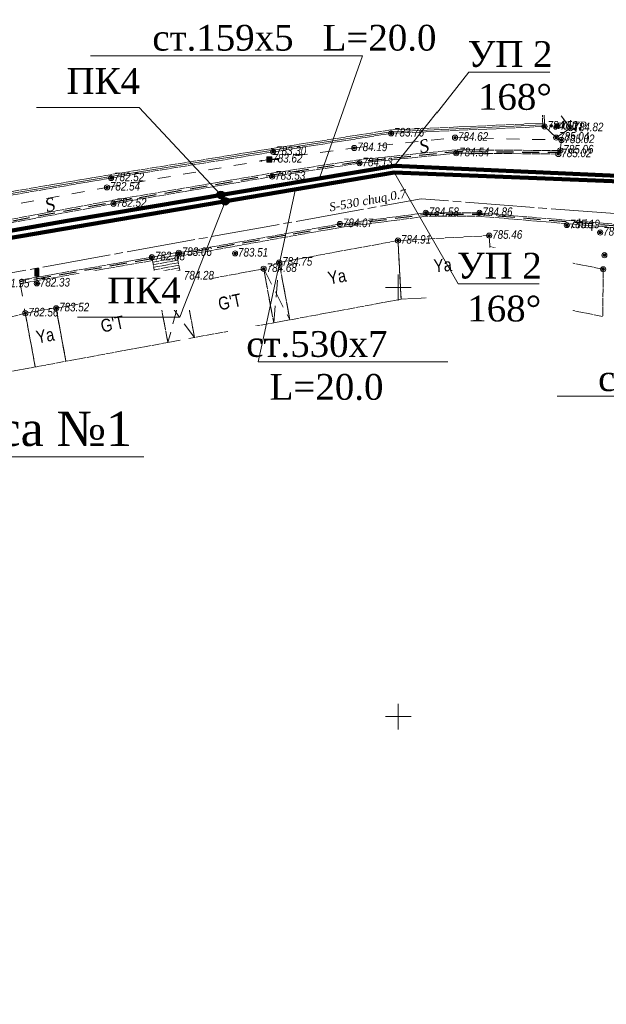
# Model space of a CAD drawing. Header units: millimetres. Extents: x 366033 to 446362, y 4247208 to 4265071.
# Tile 147 of 159: x 435944 to 436012, y 4258143 to 4258258. Entities that reach past the tile are written whole.
import ezdxf
from ezdxf import colors
from ezdxf.entities.mleader import LeaderData, LeaderLine
from ezdxf.enums import TextEntityAlignment as Align
from ezdxf.math import Vec2, Vec3

# ---------------------------------------------------------------- set-up
doc = ezdxf.new("R2010")
doc.units = ezdxf.units.MM
doc.header["$PDMODE"] = 32
doc.header["$PDSIZE"] = 0.6
for name, pattern in [('Build_Contour_Canopy_m1', [3, 2, -1]), ('Build_Contour_Notresid_m1', [1, 1, 0]), ('Build_Contour_Resid_m1', [1, 1, 0]), ('Commnctn_Waterpipes_Line_Unground_m1', [10, 8, -0.5, 1, -0.5]), ('Fence_Stone_Contour_Mr1m_m1', [1, 1, 0]), ('Footway_Border_Line_m1', [1, 1, 0]), ('Footway_NotBorder_Line_m1', [3, 1.5, -1.5]), ('Hydrotech_Tray_Gutter_m1', [1, 1, 0]), ('Hydrotech_Tray_Water_m1', [3, 2, -1])]:
    doc.linetypes.add(name, pattern=pattern)
for name, color, linetype, lineweight, true_color in [('AUTO#_ROADS_EXIST_L', 7, 'Continuous', 15, 0x000000), ('AUTO#_ROADS_MTRAL_T', 7, 'Continuous', 15, 0x000000), ('AUTO#_ROADS_OTHER_B', 7, 'Continuous', 15, 0x000000), ('COMMN_OBJCT_#####_B', 7, 'Continuous', 15, 0x000000), ('COMMN_OBJCT_CONCT_B', 7, 'Continuous', 15, 0x000000), ('COMMN_OBJCT_WATER_L', 7, 'Continuous', 15, 0x000000), ('COMMN_OBJCT_WATER_T', 7, 'Continuous', 15, 0x000000)]:
    doc.layers.add(name, color=color, linetype=linetype, lineweight=lineweight, true_color=true_color)
for name, color, linetype, true_color in [('BUILD_CANOP_CNTUR_P', 7, 'Continuous', 0x000000), ('BUILD_NORES_CNTUR_P', 7, 'Continuous', 0x000000), ('BUILD_NORES_TITLE_T', 7, 'Continuous', 0x000000), ('BUILD_RESID_CNTUR_P', 7, 'Continuous', 0x000000), ('BUILD_RESID_TITLE_T', 7, 'Continuous', 0x000000), ('COMMN_OBJCT_GAS##_B', 7, 'Continuous', 0x000000), ('FENCE_GRDRL_#####_L', 7, 'Continuous', 0x000000), ('GEODS_POINT_GRID#_B', 7, 'Continuous', 0x000000), ('HYDRO_TECHN_CNSTR_L', 7, 'Continuous', 0x000000), ('RELEF_POINT_PICKT_B', 7, 'Continuous', 0x000000), ('RELEF_POINT_PICKT_T', 7, 'Continuous', 0x000000)]:
    doc.layers.add(name, color=color, linetype=linetype, true_color=true_color)
doc.layers.add('КАБЕЛ', color=20, linetype='Continuous', lineweight=50)
doc.layers.add('стен', color=7, linetype='Continuous')
doc.styles.add('ISOPEUR', font='isocpeui.ttf')
doc.styles.add('БМ-431 (Times New Roman К)', font='timesi.ttf', dxfattribs={"height": 1})
doc.styles.add('Д-431 (Arial Narrow К)', font='ARIALNI.TTF', dxfattribs={"height": 1})
doc.styles.add('Р-131 (Arial Narrow)', font='ARIALN.TTF', dxfattribs={"height": 1})
doc.linetypes.add('Auto_Material_Border_Line_m1', pattern='A,0,[3,Topography.shx,S=0.5,R=0,X=0,Y=0],-0.5', length=0.5)
doc.linetypes.add('Fence_Metal_WC_Mr1m_m1', pattern='A,4,-0.5,[33,Topography.shx,S=1,R=0,X=0,Y=0],-0.5', length=5)
doc.linetypes.add('Fence_Stone_Mr1m_04_m1', pattern='A,8,[1,Topography.shx,S=0.4,R=90,X=0,Y=0],0', length=8)

# ---------------------------------------------------------------- blocks, each defined once
blk = doc.blocks.new('GasGTP_m1')
at = {"layer": 'COMMN_OBJCT_GAS##_B', "linetype": 'Continuous', "lineweight": 13, "true_color": 0x000000}
blk.add_hatch(color=18, dxfattribs=at).paths.add_polyline_path([(-0.5, 0.5), (0.5, 0.5), (0.5, -0.5), (-0.5, -0.5)])
at = {"layer": 'COMMN_OBJCT_GAS##_B', "color": 18, "linetype": 'Continuous', "lineweight": 13, "true_color": 0x000000}
blk.add_lwpolyline([(-0.5, 0.5), (0.5, 0.5), (0.5, -0.5), (-0.5, -0.5)], close=True, dxfattribs=at)
at = {"layer": 'COMMN_OBJCT_GAS##_B', "color": 18, "linetype": 'Continuous', "lineweight": 13, "true_color": 0x000000, "style": 'БМ-431 (Times New Roman К)'}
blk.add_attdef('Nadpis', (1.239086, -0.955993), '', height=2, dxfattribs=at)
blk = doc.blocks.new('CommnctnPoleRCsquare_m1')
at = {"layer": 'COMMN_OBJCT_#####_B', "lineweight": 13, "true_color": 0xfffffe}
blk.add_hatch(color=7, dxfattribs=at).paths.add_polyline_path([(-0.6, 0.6), (-0.6, -0.6), (0.6, -0.6), (0.6, 0.6)])
at = {"layer": 'COMMN_OBJCT_#####_B', "lineweight": 13, "true_color": 0x000000}
blk.add_hatch(color=18, dxfattribs=at).paths.add_polyline_path([(-0.1, 0, 1), (0.1, 0, 1)])
at = {"layer": 'COMMN_OBJCT_#####_B', "color": 18, "lineweight": 9, "true_color": 0x000000}
blk.add_lwpolyline([(0.6, 0.6), (-0.6, 0.6), (-0.6, -0.6), (0.6, -0.6)], close=True, dxfattribs=at)
blk.add_circle((0, 0), 0.1, dxfattribs=at)
blk = doc.blocks.new('ConnectLine_m1')
at = {"layer": 'COMMN_OBJCT_CONCT_B', "linetype": 'Continuous', "lineweight": 20, "true_color": 0x000000}
h = blk.add_hatch(color=18, dxfattribs=at)
edge = h.paths.add_edge_path()
edge.add_arc((1.9, 0), 0.1, 0, 360)
at = {"layer": 'COMMN_OBJCT_CONCT_B', "color": 18, "linetype": 'Continuous', "lineweight": 20, "true_color": 0x000000}
blk.add_lwpolyline([(0, 0), (2, 0)], dxfattribs=at)
blk.add_circle((1.9, 0), 0.1, dxfattribs=at)
blk = doc.blocks.new('CommnctnExit_m1')
at = {"layer": 'COMMN_OBJCT_#####_B', "linetype": 'Continuous', "lineweight": 13, "true_color": 0x000000}
h = blk.add_hatch(color=18, dxfattribs=at)
edge = h.paths.add_edge_path()
edge.add_arc((0, 0), 0.32, 0, 360)
at = {"layer": 'COMMN_OBJCT_#####_B', "color": 18, "linetype": 'Continuous', "lineweight": 13, "true_color": 0x000000}
blk.add_circle((0, 0), 0.32, dxfattribs=at)
at = {"layer": 'COMMN_OBJCT_#####_B', "color": 18, "linetype": 'Continuous', "lineweight": 13, "true_color": 0x000000, "style": 'БМ-431 (Times New Roman К)'}
blk.add_attdef('Nadpis', (1.11, -0.66), '', height=2, dxfattribs=at)
blk = doc.blocks.new('RoadSignOther_m1')
at = {"layer": 'AUTO#_ROADS_OTHER_B', "lineweight": 15, "true_color": 0xfffffe}
blk.add_hatch(color=7, dxfattribs=at).paths.add_polyline_path([(-0.5, 3.45), (-0.5, 1.7), (0.5, 1.7), (0.5, 3.45)])
at = {"layer": 'AUTO#_ROADS_OTHER_B', "color": 18, "lineweight": 15, "true_color": 0x000000}
for points in [[(-0.5, 3.45), (0.5, 3.45), (0.5, 1.7), (-0.5, 1.7), (-0.5, 3.45)], [(0, 1.7), (0, 0), (0.8, 0)]]:
    blk.add_lwpolyline(points, dxfattribs=at)
blk = doc.blocks.new('PointHight_m1')
at = {"layer": 'RELEF_POINT_PICKT_B', "linetype": 'Continuous', "lineweight": 15, "true_color": 0x000000}
h = blk.add_hatch(color=18, dxfattribs=at)
edge = h.paths.add_edge_path()
edge.add_arc((0, 0), 0.3, 0, 360)
at = {"layer": 'RELEF_POINT_PICKT_B', "color": 18, "linetype": 'Continuous', "lineweight": 15, "true_color": 0x000000}
blk.add_circle((0, 0), 0.3, dxfattribs=at)
blk.add_point((0, 0), dxfattribs=at)
blk = doc.blocks.new('CrossCoord_m1')
at = {"layer": 'GEODS_POINT_GRID#_B', "color": 3, "lineweight": 20, "true_color": 0x00ff00, "flags": 128}
for points in [[(0, 3), (0, -3)], [(-3, 0), (3, 0)]]:
    blk.add_lwpolyline(points, dxfattribs=at)

msp = doc.modelspace()

# ---------------------------------------------------------------- hatches: boundary and pattern name
at = {"layer": 'стен'}
h = msp.add_hatch(color=256, dxfattribs=at)
h.dxf.hatch_style = 1
edge = h.paths.add_edge_path()
edge.add_arc((435967.032, 4258237.247), 0.45, 0, 360)

# ---------------------------------------------------------------- linework, layer by layer
at = {"color": 6, "lineweight": 100, "flags": 128}
msp.add_lwpolyline([(436021.916, 4258239.069), (435987.253, 4258240.656), (435949.12, 4258234.228), (435908.551, 4258227.089), (435870.545, 4258219.866), (435844.641, 4258214.844), (435806.143, 4258202.137), (435778.998, 4258187.401), (435757.217, 4258175.072), (435747.23, 4258169.277), (435719.684, 4258153.805), (435693.311, 4258139.498), (435669.762, 4258126.635), (435642.362, 4258112.674), (435603.561, 4258092.127), (435573.532, 4258076.551), (435530.704, 4258068.617), (435492.818, 4258060.814)], dxfattribs=at)
at = {"color": 5, "lineweight": 100, "flags": 128}
msp.add_lwpolyline([(436030.203, 4258238.138), (435987.244, 4258239.876), (435909.981, 4258226.679), (435844.955, 4258213.93), (435806.749, 4258201.155), (435761.155, 4258176.561), (435731.598, 4258159.779), (435674.734, 4258128.61), (435595.319, 4258086.869), (435573.693, 4258075.689), (435503.714, 4258061.97), (435460.455, 4258053.417), (435407.799, 4258043.589), (435376.153, 4258039.082), (435369.125, 4258038.376), (435297.321, 4258048.895), (435159.285, 4258073.424), (435141.368, 4258037.333), (435121.22, 4258001.563), (435080.99, 4257947.111), (435017.169, 4257874.533), (435008.736, 4257866.809), (434977.898, 4257845.848), (434965.521, 4257841.143)], dxfattribs=at)
msp.add_circle((435967.032, 4258237.247, -701.204), 0.45)
at = {"layer": 'AUTO#_ROADS_EXIST_L', "color": 18, "linetype": 'Footway_NotBorder_Line_m1', "lineweight": 15, "true_color": 0x000000}
for points, elevation in [([(435909.006, 4258229.827), (435929.031, 4258233.561), (435953.761, 4258238.123), (435972.676, 4258241.383), (435982.574, 4258242.717), (435994.317, 4258243.922), (436006.716, 4258243.647)], 780.698), ([(435943.644, 4258226.913), (435944.247, 4258223.455)], 782.561)]:
    msp.add_lwpolyline(points, dxfattribs=dict(at, elevation=elevation))
at = {"layer": 'AUTO#_ROADS_EXIST_L', "color": 18, "linetype": 'Auto_Material_Border_Line_m1', "lineweight": 15, "true_color": 0x000000, "elevation": 785.024}
msp.add_lwpolyline([(436006.716, 4258243.647), (436006.585, 4258242.437), (436006.356, 4258242.011)], dxfattribs=at)
at = {"layer": 'AUTO#_ROADS_EXIST_L', "color": 18, "linetype": 'Footway_Border_Line_m1', "lineweight": 15, "true_color": 0x000000, "elevation": 782.881}
for points in [[(435962.511, 4258227.006), (435961.86, 4258230.525), (435958.999, 4258229.996), (435959.651, 4258226.476)], [(435961.914, 4258230.23), (435959.054, 4258229.701)], [(435961.969, 4258229.935), (435959.108, 4258229.406)], [(435962.024, 4258229.64), (435959.163, 4258229.111)], [(435962.078, 4258229.346), (435959.217, 4258228.816)], [(435962.133, 4258229.051), (435959.272, 4258228.521)], [(435962.187, 4258228.756), (435959.327, 4258228.226)], [(435962.242, 4258228.461), (435959.381, 4258227.931)], [(435962.297, 4258228.166), (435959.436, 4258227.636)], [(435962.351, 4258227.871), (435959.491, 4258227.341)]]:
    msp.add_lwpolyline(points, dxfattribs=at)
at = {"layer": 'BUILD_CANOP_CNTUR_P', "color": 18, "linetype": 'Build_Contour_Canopy_m1', "lineweight": 13, "true_color": 0x000000, "flags": 128}
msp.add_lwpolyline([(435975.065, 4258222.69), (435973.828, 4258229.369), (435972.023, 4258228.638), (435973.189, 4258222.343)], close=True, dxfattribs=at)
for points in [[(435973.189, 4258222.343), (435973.828, 4258229.369)], [(435972.023, 4258228.638), (435975.065, 4258222.69)], [(435963.959, 4258220.634), (435959.666, 4258226.479)]]:
    msp.add_lwpolyline(points, dxfattribs=at)
at = {"layer": 'BUILD_CANOP_CNTUR_P', "color": 18, "linetype": 'Build_Contour_Canopy_m1', "lineweight": 13, "true_color": 0x000000, "elevation": 784.326, "flags": 128}
msp.add_lwpolyline([(435959.666, 4258226.479), (435960.855, 4258220.059), (435963.959, 4258220.634), (435962.77, 4258227.054)], close=True, dxfattribs=at)
msp.add_lwpolyline([(435962.77, 4258227.054), (435960.855, 4258220.059)], dxfattribs=at)
at = {"layer": 'BUILD_NORES_CNTUR_P', "color": 18, "linetype": 'Build_Contour_Notresid_m1', "lineweight": 13, "true_color": 0x000000, "flags": 128}
for points, elevation in [([(435987.669, 4258231.932), (435998.296, 4258232.505), (435998.665, 4258225.666), (435988.038, 4258225.093)], 784.908), ([(435944.247, 4258223.455), (435945.406, 4258217.198), (435948.982, 4258217.86), (435947.823, 4258224.117)], 782.561)]:
    msp.add_lwpolyline(points, close=True, dxfattribs=dict(at, elevation=elevation))
msp.add_lwpolyline([(435973.828, 4258229.369), (435987.669, 4258231.932), (435988.038, 4258225.093), (435975.065, 4258222.69)], close=True, dxfattribs=at)
at = {"layer": 'BUILD_RESID_CNTUR_P', "color": 18, "linetype": 'Build_Contour_Resid_m1', "lineweight": 13, "true_color": 0x000000, "flags": 128}
for points, elevation in [([(435998.665, 4258225.666), (436011.528, 4258223.075), (436011.584, 4258228.587), (435998.366, 4258231.224)], 785.458), ([(435947.837, 4258224.042), (435948.982, 4258217.86), (435960.855, 4258220.059), (435959.71, 4258226.241)], 783.52), ([(435928.713, 4258219.603), (435929.697, 4258214.289), (435945.406, 4258217.198), (435944.247, 4258223.455)], 782.048)]:
    msp.add_lwpolyline(points, close=True, dxfattribs=dict(at, elevation=elevation))
msp.add_lwpolyline([(435962.793, 4258226.929), (435963.959, 4258220.634), (435973.189, 4258222.343), (435972.023, 4258228.638)], close=True, dxfattribs=at)
at = {"layer": 'COMMN_OBJCT_WATER_L', "color": 5, "linetype": 'Commnctn_Waterpipes_Line_Unground_m1', "lineweight": 15, "true_color": 0x0000ff, "flags": 128}
msp.add_lwpolyline([(436382.066, 4258217.847), (436356.478, 4258214.385), (436342.473, 4258218.147), (436307.791, 4258223.641), (436250.027, 4258227.115), (436039.291, 4258233.075), (435990.374, 4258236.798), (435890.843, 4258218.833), (435835.68, 4258208.463), (435814.252, 4258200.145), (435781.631, 4258183.126), (435729.483, 4258154.62), (435697.673, 4258136.853), (435637.837, 4258106.335), (435598.349, 4258084.543), (435569.818, 4258070.602), (435538.434, 4258064.088), (435403.028, 4258032.657), (435367.36, 4258034.557), (435301.098, 4258045.093)], dxfattribs=at)
at = {"layer": 'FENCE_GRDRL_#####_L', "color": 18, "linetype": 'Fence_Stone_Contour_Mr1m_m1', "lineweight": 13, "true_color": 0x000000, "flags": 128}
msp.add_lwpolyline([(436004.548, 4258245.21), (436004.416, 4258250.55)], dxfattribs=at)
at = {"layer": 'FENCE_GRDRL_#####_L', "color": 18, "linetype": 'Fence_Stone_Mr1m_04_m1', "lineweight": 13, "true_color": 0x000000, "flags": 128}
msp.add_lwpolyline([(436004.748, 4258245.219), (436004.615, 4258250.555)], dxfattribs=at)
at = {"layer": 'FENCE_GRDRL_#####_L', "color": 18, "linetype": 'Fence_Metal_WC_Mr1m_m1', "lineweight": 13, "true_color": 0x000000, "flags": 128}
for points, elevation in [([(436004.748, 4258245.219), (436006.092, 4258243.927), (436007.753, 4258245.034), (436006.667, 4258246.476)], 784.503), ([(435903.526, 4258230.72), (435932.058, 4258235.629), (435954.208, 4258239.41), (435973.091, 4258242.466), (435986.846, 4258244.617), (436004.543, 4258245.41)], 780.367)]:
    msp.add_lwpolyline(points, dxfattribs=dict(at, elevation=elevation))
at = {"layer": 'FENCE_GRDRL_#####_L', "color": 18, "linetype": 'Fence_Stone_Contour_Mr1m_m1', "lineweight": 13, "true_color": 0x000000, "elevation": 780.367, "flags": 128}
for points in [[(435903.485, 4258230.916), (435932.024, 4258235.826), (435954.175, 4258239.607), (435973.06, 4258242.663), (435986.826, 4258244.816), (436004.538, 4258245.61)], [(435903.568, 4258230.525), (435932.092, 4258235.432), (435954.241, 4258239.212), (435973.123, 4258242.268), (435986.866, 4258244.418), (436004.748, 4258245.219)]]:
    msp.add_lwpolyline(points, dxfattribs=at)
at = {"layer": 'HYDRO_TECHN_CNSTR_L', "color": 18, "linetype": 'Hydrotech_Tray_Gutter_m1', "lineweight": 15, "true_color": 0x000000, "elevation": 785.023, "flags": 128}
msp.add_lwpolyline([(435904.478, 4258226.888), (435931.64, 4258231.959), (435954.509, 4258236.228), (435973.014, 4258239.386), (435983.184, 4258240.951), (435994.45, 4258242.109), (436006.356, 4258242.011), (436006.359, 4258242.411), (435994.431, 4258242.509), (435983.133, 4258241.347), (435972.95, 4258239.781), (435954.438, 4258236.621), (435931.567, 4258232.352), (435904.405, 4258227.281)], close=True, dxfattribs=at)
at = {"layer": 'HYDRO_TECHN_CNSTR_L', "color": 3, "linetype": 'Hydrotech_Tray_Water_m1', "lineweight": 25, "true_color": 0x00ff00, "flags": 128}
for points, elevation in [([(435904.442, 4258227.085), (435931.604, 4258232.155), (435954.474, 4258236.424), (435972.982, 4258239.583), (435983.159, 4258241.149), (435994.441, 4258242.309), (436006.357, 4258242.211)], 780.458), ([(436013.245, 4258233.611), (435997.15, 4258234.956), (435990.924, 4258234.953), (435980.928, 4258233.66), (435961.909, 4258230.259)], 785.431), ([(435959.033, 4258229.799), (435943.61, 4258227.11)], 782.881)]:
    msp.add_lwpolyline(points, dxfattribs=dict(at, elevation=elevation))
at = {"layer": 'HYDRO_TECHN_CNSTR_L', "color": 18, "linetype": 'Hydrotech_Tray_Gutter_m1', "lineweight": 15, "true_color": 0x000000, "flags": 128}
for points, elevation in [([(435961.946, 4258230.062), (435980.959, 4258233.462), (435990.937, 4258234.753), (435997.142, 4258234.756), (436013.228, 4258233.412), (436013.262, 4258233.81), (435997.158, 4258235.156), (435990.911, 4258235.153), (435980.898, 4258233.858), (435961.873, 4258230.455)], 785.431), ([(435959.068, 4258229.602), (435943.644, 4258226.913), (435943.576, 4258227.307), (435958.999, 4258229.996)], 782.561)]:
    msp.add_lwpolyline(points, dxfattribs=dict(at, elevation=elevation))

# ---------------------------------------------------------------- block references
at = {"layer": 'AUTO#_ROADS_OTHER_B', "color": 18, "true_color": 0x000000, "xscale": 0.5, "yscale": 0.5, "zscale": 0.5}
msp.add_blockref('RoadSignOther_m1', (435945.591, 4258226.939, 1.834), dxfattribs=at)
at = {"layer": 'COMMN_OBJCT_#####_B', "color": 18, "true_color": 0x000000, "xscale": 0.5, "yscale": 0.5, "zscale": 0.5}
for p in [(436005.509, 4258245.285, -786.424), (436007.342, 4258233.733, -1.234)]:
    msp.add_blockref('CommnctnExit_m1', p, dxfattribs=at).add_auto_attribs({'Nadpis': 'chiq.'})
msp.add_blockref('CommnctnPoleRCsquare_m1', (435972.676, 4258241.383), dxfattribs=at)
at = {"layer": 'COMMN_OBJCT_CONCT_B', "color": 18, "linetype": 'Continuous', "true_color": 0x000000}
for xscale, yscale, zscale, rotation in [(0.4999999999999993, 0.4999999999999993, 0.4999999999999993, 190.159943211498), (0.5, 0.5, 0.5, 0.2711701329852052)]:
    msp.add_blockref('ConnectLine_m1', (435972.676, 4258241.383), dxfattribs=dict(at, xscale=xscale, yscale=yscale, zscale=zscale, rotation=rotation))
at = {"layer": 'COMMN_OBJCT_GAS##_B', "color": 18, "true_color": 0x000000, "xscale": 0.5, "yscale": 0.5, "zscale": 0.5}
msp.add_blockref('GasGTP_m1', (436006.206, 4258245.273), dxfattribs=at).add_auto_attribs({'Nadpis': 'GTP'})
at = {"layer": 'GEODS_POINT_GRID#_B', "color": 3, "true_color": 0x00ff00, "xscale": 0.5, "yscale": 0.5, "zscale": 0.5}
for p in [(435987.701, 4258226.457), (435987.701, 4258176.457)]:
    msp.add_blockref('CrossCoord_m1', p, dxfattribs=at)
at = {"layer": 'RELEF_POINT_PICKT_B', "color": 18, "true_color": 0x000000, "xscale": 0.5, "yscale": 0.5, "zscale": 0.5}
for p in [(436004.748, 4258245.219, 784.503), (436007.753, 4258245.034, 784.816), (435986.866, 4258244.418, 783.76), (435994.317, 4258243.922, 784.617), (436006.092, 4258243.927, 785.04), (436006.716, 4258243.647, 785.024), (435973.123, 4258242.268, 783.304), (435982.574, 4258242.717, 784.193), (436006.585, 4258242.437, 785.065), (435972.676, 4258241.383, 783.622), (435994.45, 4258242.109, 784.544), (436006.356, 4258242.011, 785.023), (435983.184, 4258240.951, 784.13), (435954.241, 4258239.212, 782.522), (435973.014, 4258239.386, 783.535), (435953.761, 4258238.123, 782.538), (435954.509, 4258236.228, 782.52), (435990.911, 4258235.153, 784.575), (435997.158, 4258235.156, 784.861), (435980.898, 4258233.858, 784.066), (436007.342, 4258233.733, 785.19), (435987.669, 4258231.932, 784.908), (435998.296, 4258232.505, 785.458), (436011.23, 4258232.867, 785.463), (435958.999, 4258229.996, 782.881), (435962.131, 4258230.502, 783.057), (435968.686, 4258230.434, 783.515), (436011.722, 4258230.226, 785.574), (435972.023, 4258228.638, 784.679), (435973.828, 4258229.369, 784.749), (436011.584, 4258228.587, 785.537), (435962.373, 4258227.756, 784.285), (435945.591, 4258226.939, 782.331), (435959.666, 4258226.479, 784.326), (435947.837, 4258224.042, 783.52), (435944.247, 4258223.455, 782.561)]:
    msp.add_blockref('PointHight_m1', p, dxfattribs=at)

# ---------------------------------------------------------------- texts
at = {"layer": 'AUTO#_ROADS_MTRAL_T', "color": 18, "true_color": 0x000000, "style": 'БМ-431 (Times New Roman К)'}
for rotation, p in [(12.2869, (435990.861, 4258242.219)), (16.17878, (435947.332, 4258235.38))]:
    msp.add_text('S', height=1.5, rotation=rotation, dxfattribs=at).set_placement(p, align=Align.CENTER)
at = {"layer": 'BUILD_NORES_TITLE_T', "color": 18, "true_color": 0x000000, "style": 'Р-131 (Arial Narrow)'}
for rotation, p in [(4.52987, (435992.889, 4258229.046)), (10.49097, (435980.564, 4258227.711)), (10.49097, (435946.562, 4258220.843))]:
    msp.add_text('Ya', height=1.5, rotation=rotation, dxfattribs=at).set_placement(p, align=Align.MIDDLE)
at = {"layer": 'BUILD_RESID_TITLE_T', "color": 18, "true_color": 0x000000, "style": 'Р-131 (Arial Narrow)'}
for rotation, p in [(350.60938, (436004.638, 4258227.323)), (11.53905, (435968.071, 4258224.788)), (11.53905, (435954.387, 4258222.207))]:
    msp.add_text("G'T", height=1.5, rotation=rotation, dxfattribs=at).set_placement(p, align=Align.MIDDLE)
at = {"layer": 'COMMN_OBJCT_WATER_T', "color": 18, "linetype": 'Continuous', "true_color": 0x000000, "style": 'БМ-431 (Times New Roman К)'}
msp.add_text('S-530 chuq.0.7', height=1, rotation=10.23195, dxfattribs=at).set_placement((435984.173, 4258236.492), align=Align.MIDDLE)
at = {"layer": 'RELEF_POINT_PICKT_T', "color": 18, "true_color": 0x000000, "style": 'Д-431 (Arial Narrow К)'}
for s, p in [('783.76', (435987.216, 4258244.553, 783.76)), ('784.50', (436005.098, 4258245.354, 784.503)), ('784.82', (436008.103, 4258245.169, 784.816)), ('784.62', (435994.667, 4258244.057, 784.617)), ('785.04', (436006.442, 4258244.062, 785.04)), ('785.02', (436007.066, 4258243.782, 785.024)), ('783.30', (435973.473, 4258242.403, 783.304)), ('784.19', (435982.924, 4258242.852, 784.193)), ('784.54', (435994.8, 4258242.244, 784.544)), ('785.02', (436006.706, 4258242.146, 785.023)), ('785.06', (436006.935, 4258242.572, 785.065)), ('783.62', (435973.026, 4258241.518, 783.622)), ('784.13', (435983.534, 4258241.086, 784.13)), ('782.52', (435954.591, 4258239.347, 782.522)), ('783.53', (435973.364, 4258239.521, 783.535)), ('782.54', (435954.111, 4258238.258, 782.538)), ('782.52', (435954.859, 4258236.363, 782.52)), ('784.58', (435991.261, 4258235.288, 784.575)), ('784.86', (435997.508, 4258235.291, 784.861)), ('784.07', (435981.248, 4258233.993, 784.066)), ('785.19', (436007.692, 4258233.868, 785.19)), ('785.46', (436011.58, 4258233.002, 785.463)), ('784.91', (435988.019, 4258232.067, 784.908)), ('785.46', (435998.646, 4258232.64, 785.458)), ('783.06', (435962.481, 4258230.637, 783.057)), ('783.51', (435969.036, 4258230.569, 783.515)), ('782.88', (435959.349, 4258230.131, 782.881)), ('784.75', (435974.178, 4258229.504, 784.749)), ('784.68', (435972.373, 4258228.773, 784.679)), ('784.28', (435962.723, 4258227.891, 784.285)), ('781.95', (435941.222, 4258226.971, 781.951)), ('782.33', (435945.941, 4258227.074, 782.331)), ('784.33', (435960.016, 4258226.614, 784.326)), ('783.52', (435948.187, 4258224.177, 783.52)), ('782.56', (435944.597, 4258223.59, 782.561))]:
    msp.add_text(s, height=1, dxfattribs=at).set_placement(p, align=Align.MIDDLE_LEFT)

# ---------------------------------------------------------------- next in the draw order: leaders
at = {"layer": 'КАБЕЛ', "color": 6, "lineweight": 25}
ml = msp.add_multileader_mtext('Standard', dxfattribs=at)
ml.set_content('{\\fTimes New Roman|b0|i0|c204|p18;\\C1;УП 2\\P 168%%D}', color=159, style='ISOPEUR')
ml.set_leader_properties(lineweight=20)
ml.build(insert=Vec2(0, 0))
ml.multileader.update_dxf_attribs({"text_left_attachment_type": 6, "text_right_attachment_type": 6, "dogleg_length": 74.065, "arrow_head_size": 0.143})
ctx = ml.context
ctx.base_point, ctx.char_height, ctx.arrow_head_size, ctx.landing_gap_size, ctx.plane_origin = Vec3(435995.952, 4258251.565), 3, 0.143, 0.0713, Vec3(436059.277, 4258210.295)
ctx.left_attachment, ctx.right_attachment, ctx.text_align_type = 6, 6, 1
notes = []
notes.append((ctx, [(0, (1, 1, 0), (435995.922, 4258251.565), (1, 0), 0.0298, [(0, [(435987.253, 4258240.656)], 0, [])])]))
ctx.mtext.insert, ctx.mtext.width, ctx.mtext.alignment, ctx.mtext.flow_direction = Vec3(436000.732, 4258255.165), 15.85556, 2, 5
ctx.mtext.has_bg_fill, ctx.mtext.bg_color, ctx.mtext.bg_scale_factor, ctx.mtext.bg_transparency, ctx.mtext.use_window_bg_color = 1, -1073741824, 1.2, 0, 1
at = {"layer": 'КАБЕЛ', "color": 18, "lineweight": 25, "true_color": 0x000000}
ml = msp.add_multileader_mtext('Standard', dxfattribs=at)
ml.set_content('{\\fTimes New Roman|b0|i0|c204|p18;\\C0;ст.530х7   L=80.0}', color=159, style='ISOPEUR')
ml.set_leader_properties(lineweight=20)
ml.build(insert=Vec2(0, 0))
ml.multileader.update_dxf_attribs({"text_left_attachment_type": 6, "text_right_attachment_type": 6, "dogleg_length": 74.065, "arrow_head_size": 0.143})
ctx = ml.context
ctx.base_point, ctx.char_height, ctx.arrow_head_size, ctx.landing_gap_size, ctx.plane_origin = Vec3(436012.409, 4258213.787), 3, 0.143, 0.0713, Vec3(436078.695, 4258161.59)
ctx.left_attachment, ctx.right_attachment, ctx.text_align_type = 6, 6, 1
notes.append((ctx, [(1, (1, 1, 0), (436028.317, 4258213.787), (-1, 0), 0.0298, [(0, [(436030.274, 4258238.136)], 0, [])])]))
ctx.mtext.insert, ctx.mtext.width, ctx.mtext.alignment, ctx.mtext.flow_direction = Vec3(436020.348, 4258217.387), 21.79059, 2, 5
ctx.mtext.has_bg_fill, ctx.mtext.bg_color, ctx.mtext.bg_scale_factor, ctx.mtext.bg_transparency, ctx.mtext.use_window_bg_color = 1, -1073741824, 1.2, 0, 1
at = {"layer": 'КАБЕЛ', "color": 6, "lineweight": 25}
ml = msp.add_multileader_mtext('Standard', dxfattribs=at)
ml.set_content('{\\fTimes New Roman|b0|i0|c204|p18;\\H0.75x;\\C1;ПК4\\H1.33334x; }', color=159, style='ISOPEUR')
ml.set_leader_properties(lineweight=20)
ml.build(insert=Vec2(0, 0))
ml.multileader.update_dxf_attribs({"text_left_attachment_type": 6, "text_right_attachment_type": 6, "dogleg_length": 74.065, "arrow_head_size": 0.143})
ctx = ml.context
ctx.base_point, ctx.char_height, ctx.arrow_head_size, ctx.landing_gap_size, ctx.plane_origin = Vec3(435953.942, 4258223.022), 4.00002, 0.143, 0.0713, Vec3(435993.651, 4258153.631)
ctx.left_attachment, ctx.right_attachment, ctx.text_align_type = 6, 6, 1
notes.append((ctx, [(1, (1, 1, 0), (435962.25, 4258223.022), (-1, 0), 0.0298, [(0, [(435967.529, 4258236.508)], 0, [])])]))
ctx.mtext.insert, ctx.mtext.width, ctx.mtext.defined_height, ctx.mtext.alignment, ctx.mtext.flow_direction = Vec3(435958.081, 4258227.623), 13.47021, 4.027, 2, 5
ctx.mtext.has_bg_fill, ctx.mtext.bg_color, ctx.mtext.bg_scale_factor, ctx.mtext.bg_transparency, ctx.mtext.use_window_bg_color = 1, -1073741824, 1.2, 0, 1
for ctx, leaders in notes:
    for number, flags, end, landing, length, lines in leaders:
        leader = LeaderData()
        leader.index, (leader.has_last_leader_line, leader.has_dogleg_vector, leader.attachment_direction) = number, flags
        leader.last_leader_point, leader.dogleg_vector, leader.dogleg_length = Vec3(end), Vec3(landing), length
        for number, points, colour, breaks in lines:
            line = LeaderLine()
            line.index, line.vertices, line.color, line.breaks = number, Vec3.list(points), colors.encode_raw_color(colour), breaks
            leader.lines.append(line)
        ctx.leaders.append(leader)

# ---------------------------------------------------------------- next in the draw order: leaders
ml = msp.add_multileader_mtext('Standard', dxfattribs=at)
ml.set_content('{\\fTimes New Roman|b0|i0|c204|p18;\\C1;ст.159х5   L=20.0}', color=159, style='ISOPEUR')
ml.set_leader_properties(lineweight=20)
ml.build(insert=Vec2(0, 0))
ml.multileader.update_dxf_attribs({"text_left_attachment_type": 6, "text_right_attachment_type": 6, "dogleg_length": 74.065, "arrow_head_size": 0.143})
ctx = ml.context
ctx.base_point, ctx.char_height, ctx.arrow_head_size, ctx.landing_gap_size, ctx.plane_origin = Vec3(435967.709, 4258253.465), 3, 0.143, 0.0713, Vec3(436029.162, 4258201.268)
ctx.left_attachment, ctx.right_attachment, ctx.text_align_type = 6, 6, 1
notes = []
notes.append((ctx, [(1, (1, 1, 0), (435983.521, 4258253.465), (-1, 0), 0.0298, [(0, [(435978.502, 4258239.181)], 0, [])])]))
ctx.mtext.insert, ctx.mtext.width, ctx.mtext.alignment, ctx.mtext.flow_direction = Vec3(435975.6, 4258257.065), 31.26619, 2, 5
ctx.mtext.has_bg_fill, ctx.mtext.bg_color, ctx.mtext.bg_scale_factor, ctx.mtext.bg_transparency, ctx.mtext.use_window_bg_color = 1, -1073741824, 1.2, 0, 1
at = {"layer": 'КАБЕЛ', "color": 18, "lineweight": 25, "true_color": 0x000000}
ml = msp.add_multileader_mtext('Standard', dxfattribs=at)
ml.set_content('{\\fTimes New Roman|b0|i0|c204|p18;\\C0;ст.530х7   L=20.0}', color=159, style='ISOPEUR')
ml.set_leader_properties(lineweight=20)
ml.build(insert=Vec2(0, 0))
ml.multileader.update_dxf_attribs({"text_left_attachment_type": 6, "text_right_attachment_type": 6, "dogleg_length": 74.065, "arrow_head_size": 0.143})
ctx = ml.context
ctx.base_point, ctx.char_height, ctx.arrow_head_size, ctx.landing_gap_size, ctx.plane_origin = Vec3(435971.411, 4258217.78), 3, 0.143, 0.0713, Vec3(436037.639, 4258165.582)
ctx.left_attachment, ctx.right_attachment, ctx.text_align_type = 6, 6, 1
notes.append((ctx, [(0, (1, 1, 0), (435971.381, 4258217.78), (1, 0), 0.0298, [(0, [(435975.724, 4258237.908)], 0, [])])]))
ctx.mtext.insert, ctx.mtext.width, ctx.mtext.alignment, ctx.mtext.flow_direction = Vec3(435979.35, 4258221.38), 21.79059, 2, 5
ctx.mtext.has_bg_fill, ctx.mtext.bg_color, ctx.mtext.bg_scale_factor, ctx.mtext.bg_transparency, ctx.mtext.use_window_bg_color = 1, -1073741824, 1.2, 0, 1
at = {"layer": 'КАБЕЛ', "color": 6, "lineweight": 25}
ml = msp.add_multileader_mtext('Standard', dxfattribs=at)
ml.set_content('{\\fTimes New Roman|b0|i0|c204|p18;\\C6;Трасса №1}', color=159, style='ISOPEUR')
ml.set_leader_properties(lineweight=20)
ml.build(insert=Vec2(0, 0))
ml.multileader.update_dxf_attribs({"text_left_attachment_type": 6, "text_right_attachment_type": 6, "dogleg_length": 74.065, "arrow_head_size": 0.143})
ctx = ml.context
ctx.base_point, ctx.char_height, ctx.arrow_head_size, ctx.landing_gap_size, ctx.plane_origin = Vec3(435929.634, 4258206.731), 4.00002, 0.143, 0.0713, Vec3(435984.045, 4258133.667)
ctx.left_attachment, ctx.right_attachment, ctx.text_align_type = 6, 6, 1
notes.append((ctx, [(0, (1, 1, 0), (435929.604, 4258206.731), (1, 0), 0.0298, [(0, [(435919.996, 4258228.39)], 0, [])])]))
ctx.mtext.insert, ctx.mtext.width, ctx.mtext.alignment, ctx.mtext.flow_direction = Vec3(435942.811, 4258211.994), 30.14425, 2, 5
ctx.mtext.has_bg_fill, ctx.mtext.bg_color, ctx.mtext.bg_scale_factor, ctx.mtext.bg_transparency, ctx.mtext.use_window_bg_color = 1, -1073741824, 1.2, 0, 1
for ctx, leaders in notes:
    for number, flags, end, landing, length, lines in leaders:
        leader = LeaderData()
        leader.index, (leader.has_last_leader_line, leader.has_dogleg_vector, leader.attachment_direction) = number, flags
        leader.last_leader_point, leader.dogleg_vector, leader.dogleg_length = Vec3(end), Vec3(landing), length
        for number, points, colour, breaks in lines:
            line = LeaderLine()
            line.index, line.vertices, line.color, line.breaks = number, Vec3.list(points), colors.encode_raw_color(colour), breaks
            leader.lines.append(line)
        ctx.leaders.append(leader)

# ---------------------------------------------------------------- next in the draw order: hatches: boundary and pattern name
at = {"layer": 'стен'}
h = msp.add_hatch(color=256, dxfattribs=at)
h.dxf.hatch_style = 1
edge = h.paths.add_edge_path()
edge.add_arc((435967.529, 4258236.508), 0.45, 0, 360)

# ---------------------------------------------------------------- next in the draw order: linework, layer by layer
msp.add_circle((435967.529, 4258236.508, -701.204), 0.45)

# ---------------------------------------------------------------- next in the draw order: leaders
at = {"layer": 'КАБЕЛ', "color": 6, "lineweight": 25}
ml = msp.add_multileader_mtext('Standard', dxfattribs=at)
ml.set_content('{\\fTimes New Roman|b0|i0|c204|p18;\\C1;УП 2\\P 168%%D}', color=159, style='ISOPEUR')
ml.set_leader_properties(lineweight=20)
ml.build(insert=Vec2(0, 0))
ml.multileader.update_dxf_attribs({"text_left_attachment_type": 6, "text_right_attachment_type": 6, "dogleg_length": 74.065, "arrow_head_size": 0.143})
ctx = ml.context
ctx.base_point, ctx.char_height, ctx.arrow_head_size, ctx.landing_gap_size, ctx.plane_origin = Vec3(435994.707, 4258226.905), 3, 0.143, 0.0713, Vec3(436058.032, 4258185.636)
ctx.left_attachment, ctx.right_attachment, ctx.text_align_type = 6, 6, 1
notes = []
notes.append((ctx, [(0, (1, 1, 0), (435994.677, 4258226.905), (1, 0), 0.0298, [(0, [(435987.244, 4258239.876)], 0, [])])]))
ctx.mtext.insert, ctx.mtext.width, ctx.mtext.alignment, ctx.mtext.flow_direction = Vec3(435999.487, 4258230.505), 15.85556, 2, 5
ctx.mtext.has_bg_fill, ctx.mtext.bg_color, ctx.mtext.bg_scale_factor, ctx.mtext.bg_transparency, ctx.mtext.use_window_bg_color = 1, -1073741824, 1.2, 0, 1
for ctx, leaders in notes:
    for number, flags, end, landing, length, lines in leaders:
        leader = LeaderData()
        leader.index, (leader.has_last_leader_line, leader.has_dogleg_vector, leader.attachment_direction) = number, flags
        leader.last_leader_point, leader.dogleg_vector, leader.dogleg_length = Vec3(end), Vec3(landing), length
        for number, points, colour, breaks in lines:
            line = LeaderLine()
            line.index, line.vertices, line.color, line.breaks = number, Vec3.list(points), colors.encode_raw_color(colour), breaks
            leader.lines.append(line)
        ctx.leaders.append(leader)

# ---------------------------------------------------------------- next in the draw order: leaders
ml = msp.add_multileader_mtext('Standard', dxfattribs=at)
ml.set_content('{\\fTimes New Roman|b0|i0|c204|p18;\\H0.75x;\\C1;ПК4\\H1.33334x; }', color=159, style='ISOPEUR')
ml.set_leader_properties(lineweight=20)
ml.build(insert=Vec2(0, 0))
ml.multileader.update_dxf_attribs({"text_left_attachment_type": 6, "text_right_attachment_type": 6, "dogleg_length": 74.065, "arrow_head_size": 0.143})
ctx = ml.context
ctx.base_point, ctx.char_height, ctx.arrow_head_size, ctx.landing_gap_size, ctx.plane_origin = Vec3(435949.188, 4258247.424, -525.903), 4.00002, 0.143, 0.0713, Vec3(435988.896, 4258178.032, -525.903)
ctx.left_attachment, ctx.right_attachment, ctx.text_align_type = 6, 6, 1
notes = []
notes.append((ctx, [(1, (1, 1, 0), (435957.495, 4258247.424, -525.903), (-1, 0), 0.0298, [(0, [(435967.032, 4258237.247, -525.903)], 0, [])])]))
ctx.mtext.insert, ctx.mtext.width, ctx.mtext.defined_height, ctx.mtext.alignment, ctx.mtext.flow_direction = Vec3(435953.326, 4258252.024, -525.903), 13.47021, 4.027, 2, 5
ctx.mtext.has_bg_fill, ctx.mtext.bg_color, ctx.mtext.bg_scale_factor, ctx.mtext.bg_transparency, ctx.mtext.use_window_bg_color = 1, -1073741824, 1.2, 0, 1
for ctx, leaders in notes:
    for number, flags, end, landing, length, lines in leaders:
        leader = LeaderData()
        leader.index, (leader.has_last_leader_line, leader.has_dogleg_vector, leader.attachment_direction) = number, flags
        leader.last_leader_point, leader.dogleg_vector, leader.dogleg_length = Vec3(end), Vec3(landing), length
        for number, points, colour, breaks in lines:
            line = LeaderLine()
            line.index, line.vertices, line.color, line.breaks = number, Vec3.list(points), colors.encode_raw_color(colour), breaks
            leader.lines.append(line)
        ctx.leaders.append(leader)

doc.saveas('drawing.dxf')
